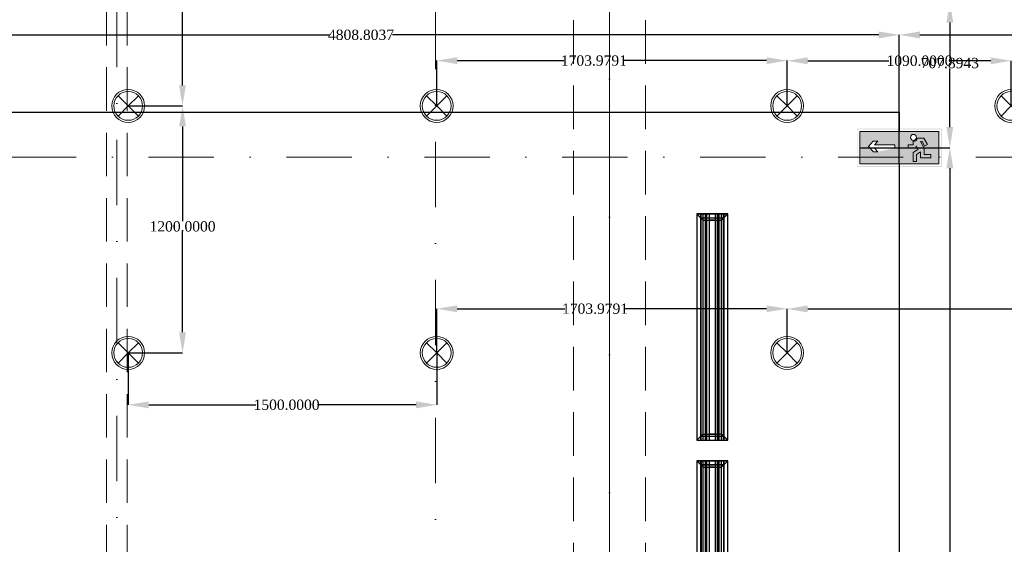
# Model space of a CAD drawing. Header units: millimetres. Extents: x 0 to 88385, y 0 to 41127.
# Tile 225 of 244: x 76364 to 81152, y 33678 to 36227. Entities that reach past the tile are written whole.
import ezdxf
from ezdxf import colors
from ezdxf.entities.mleader import LeaderData, LeaderLine
from ezdxf.enums import TextEntityAlignment as Align
from ezdxf.math import Vec2, Vec3

# ---------------------------------------------------------------- set-up
doc = ezdxf.new("R2010")
doc.units = ezdxf.units.MM
doc.header["$MEASUREMENT"] = 0
doc.linetypes.add('Dot & Dashed', pattern=[670.277762, 317.5, -176.388889, 0, -176.388874])
doc.linetypes.add('Hidden', pattern=[317.5, 211.666667, -105.833333])
for name, color, linetype in [('- ავარიული განათება', 7, 'Continuous'), ('- განათება', 7, 'Continuous'), ('- მექანიკური ნაწილი', 7, 'Continuous'), ('Edges', 7, 'Continuous'), ('Marker - Section', 7, 'Continuous'), ('New_Structural - Bearing', 7, 'Continuous'), ('Structural - Bearing', 7, 'Continuous'), ('Structural - Grid', 7, 'Continuous')]:
    doc.layers.add(name, color=color, linetype=linetype)
for name, color, linetype, lineweight, true_color in [('Marker - Section_Pen_No__108', 7, 'Continuous', 13, 0xfd8379), ('New_Interior - Lamp_Pen_No__77', 7, 'Continuous', 20, 0xffeb28), ('New_Structural - Bearing_Pen_No__102', 7, 'Continuous', 13, 0xcccccc), ('Structural - Bearing_Pen_No__81', 7, 'Continuous', 20, 0x6a6a6a), ('Structural - Grid_Pen_No__81', 7, 'Continuous', 20, 0x6a6a6a)]:
    doc.layers.add(name, color=color, linetype=linetype, lineweight=lineweight, true_color=true_color)
doc.styles.add('CT', font='ARIALN.TTF', dxfattribs={"height": 200})
doc.styles.add('GENERATED_STYLE_2', font='txt')
doc.styles.get("Standard").update_dxf_attribs({"font": 'sylfaen.ttf'})
doc.dimstyles.get("Standard").update_dxf_attribs({"dimtxt": 0.18, "dimasz": 0.18, "dimexe": 0.18, "dimexo": 0.0625, "dimgap": 0.09, "dimtad": 0, "dimtih": 1, "dimtoh": 1, "dimdec": 4, "dimzin": 0, "dimdsep": 46, "dimtxsty": 'Standard', "dimcen": 0.09, "dimadec": 0, "dimazin": 0, "dimtfac": 1, "dimtdec": 4, "dimtofl": 0, "dimtmove": 0, "dimatfit": 3, "dimfxl": 1, "dimtolj": 1, "dimtzin": 0, "dimarcsym": 0})

# ---------------------------------------------------------------- blocks, each defined once
blk = doc.blocks.new('Standard grid marker_2')
at = {"layer": 'Structural - Grid_Pen_No__81', "color": 251, "linetype": 'Continuous', "lineweight": 20, "true_color": 0x6a6a6a}
blk.add_line((1000, 0), (27734.9, 0), dxfattribs=at)
at = {"layer": 'Structural - Grid_Pen_No__81', "color": 251, "lineweight": 20, "true_color": 0x6a6a6a, "style": 'GENERATED_STYLE_2'}
for tag, p in [('AC_MarkerText_1_0', (-1.5, -46.7)), ('AC_MarkerText_1_1', (28933.4, -46.7))]:
    blk.add_attdef(tag, text='', height=100, rotation=270, dxfattribs=at).set_placement(p, align=Align.TOP_CENTER)
blk = doc.blocks.new('Beam_2', base_point=(-5008.8, 14663))
at = {"layer": 'Structural - Bearing_Pen_No__81', "color": 251, "linetype": 'Dot & Dashed', "lineweight": 20, "true_color": 0x6a6a6a}
blk.add_line((-5008.8, 14663), (-5008.8, 39096.2), dxfattribs=at)
at = {"layer": 'Structural - Bearing_Pen_No__81', "color": 251, "linetype": 'Hidden', "lineweight": 20, "true_color": 0x6a6a6a}
for p, q in [((-5183.8, 32838), (-5183.8, 38888)), ((-4833.8, 32838), (-4833.8, 38888))]:
    blk.add_line(p, q, dxfattribs=at)
blk = doc.blocks.new('Beam_18', base_point=(-7404.5, 36313))
at = {"layer": 'New_Structural - Bearing_Pen_No__102', "color": 254, "linetype": 'Hidden', "lineweight": 13, "true_color": 0xcccccc}
for p, q in [((-7454.5, 36313), (-7454.5, 32797.8)), ((-7454.5, 36313), (-7354.5, 36313)), ((-7354.5, 36313), (-7354.5, 32797.8)), ((-7454.5, 32797.8), (-7354.5, 32797.8))]:
    blk.add_line(p, q, dxfattribs=at)
at = {"layer": 'New_Structural - Bearing_Pen_No__102', "color": 254, "linetype": 'Dot & Dashed', "lineweight": 13, "true_color": 0xcccccc}
blk.add_line((-7404.5, 36313), (-7404.5, 32797.8), dxfattribs=at)
blk = doc.blocks.new('Cutting Plane_1', base_point=(-5853.8, 11703.1))
at = {"layer": 'Marker - Section_Pen_No__108', "color": 11, "linetype": 'Dot & Dashed', "lineweight": 13, "true_color": 0xfd8379}
blk.add_line((-5853.8, 11853.1), (-5853.8, 40288), dxfattribs=at)
blk = doc.blocks.new('Cutting Plane_2', base_point=(3944.3, 35559.3))
at = {"layer": 'Marker - Section_Pen_No__108', "color": 11, "linetype": 'Dot & Dashed', "lineweight": 13, "true_color": 0xfd8379}
blk.add_line((3794.3, 35559.3), (-19947.3, 35559.3), dxfattribs=at)
blk = doc.blocks.new('lineardiffplan')
at = {"layer": 'Edges'}
for p, q in [((392.8, 274.9), (392.8, 274.6)), ((393.1, 274.9), (392.8, 274.9)), ((422.8, 244.9), (392.8, 274.9)), ((392.8, 274.6), (392.9, 274.5)), ((392.9, 125.2), (392.9, 274.5)), ((412.4, 255), (392.9, 274.5)), ((1492.8, 255.3), (392.9, 255.3)), ((392.9, 254.9), (1492.8, 254.9)), ((392.9, 244.9), (1492.8, 244.9)), ((393.1, 274.9), (393.2, 274.8)), ((393.2, 274.8), (412.7, 255.3)), ((412.4, 144.7), (412.4, 255)), ((412.8, 254.6), (412.4, 255)), ((412.7, 255.3), (413.1, 254.9)), ((412.8, 145.1), (412.8, 254.6)), ((412.8, 254.6), (422.8, 244.6)), ((413.1, 254.9), (423.1, 244.9)), ((422.8, 244.6), (422.8, 244.9)), ((422.8, 244.9), (423.1, 244.9)), ((422.8, 244.6), (422.8, 244.6)), ((422.8, 244.6), (422.8, 233.2)), ((423.1, 244.9), (423.1, 244.9)), ((1472.5, 254.9), (1462.5, 244.9)), ((1462.5, 244.9), (1462.5, 244.9)), ((1462.5, 244.9), (1462.8, 244.9)), ((1462.8, 244.9), (1492.8, 274.9)), ((1462.8, 244.9), (1462.9, 244.6)), ((1462.8, 244.5), (1462.9, 244.6)), ((1462.8, 233.2), (1462.8, 244.5)), ((1462.9, 244.6), (1472.8, 254.5)), ((1472.9, 255.3), (1472.5, 254.9)), ((1472.8, 254.5), (1473.2, 254.9)), ((1472.8, 254.5), (1472.8, 145.3)), ((1472.9, 255.3), (1492.4, 274.8)), ((1473.2, 254.9), (1492.8, 274.5)), ((1473.2, 144.9), (1473.2, 254.9)), ((1492.4, 274.8), (1492.5, 274.9)), ((1492.8, 274.9), (1492.5, 274.9)), ((1492.8, 274.5), (1492.8, 274.9)), ((1492.8, 274.5), (1492.8, 274.5)), ((1492.8, 125.4), (1492.8, 274.5)), ((392.9, 233.2), (1492.8, 233.2)), ((392.9, 233), (1492.8, 233)), ((392.9, 226.8), (1492.8, 226.8)), ((392.9, 226.5), (1492.8, 226.5)), ((392.9, 214.9), (1492.8, 214.9)), ((1492.8, 214.8), (392.9, 214.8)), ((422.4, 214.9), (422.3, 214.9)), ((422.8, 214.9), (422.4, 214.9)), ((422.8, 233), (422.8, 233.2)), ((422.8, 226.8), (422.8, 233)), ((422.8, 226.5), (422.8, 226.8)), ((422.8, 214.9), (422.8, 226.5)), ((422.8, 184.9), (422.8, 214.9)), ((423.2, 214.9), (422.8, 214.9)), ((423.2, 214.8), (422.8, 214.9)), ((423.2, 214.8), (423.2, 214.9)), ((423.2, 214.8), (423.2, 184.9)), ((1462.8, 214.9), (1462.4, 214.9)), ((1462.4, 214.9), (1462.4, 214.8)), ((1462.8, 214.9), (1462.4, 214.8)), ((1462.4, 184.9), (1462.4, 214.8)), ((1462.8, 233), (1462.8, 233.2)), ((1462.8, 226.8), (1462.8, 233)), ((1462.8, 226.5), (1462.8, 226.8)), ((1462.8, 214.9), (1462.8, 226.5)), ((1462.8, 214.9), (1462.8, 184.9)), ((1462.8, 214.9), (1463.2, 214.9)), ((1463.2, 214.9), (1463.3, 214.9)), ((392.8, 124.9), (422.8, 154.9)), ((1492.8, 184.9), (392.9, 184.9)), ((392.9, 173.2), (1492.8, 173.2)), ((392.9, 173), (1492.8, 173)), ((392.9, 166.8), (1492.8, 166.8)), ((392.9, 166.5), (1492.8, 166.5)), ((392.9, 154.9), (1492.8, 154.9)), ((1492.8, 144.9), (392.9, 144.9)), ((392.9, 125.2), (412.4, 144.7)), ((392.9, 144.5), (1492.8, 144.5)), ((412.7, 144.5), (393.2, 124.9)), ((412.8, 145.1), (412.4, 144.7)), ((412.7, 144.5), (413.1, 144.9)), ((412.8, 145.1), (422.8, 155.1)), ((423.1, 154.8), (413.1, 144.9)), ((422.4, 184.9), (422.3, 184.9)), ((422.8, 184.9), (422.4, 184.9)), ((422.8, 184.9), (423.2, 184.9)), ((422.8, 173.2), (422.8, 184.9)), ((422.8, 173), (422.8, 173.2)), ((422.8, 173), (422.8, 166.8)), ((422.8, 166.5), (422.8, 166.8)), ((422.8, 155.1), (422.8, 166.5)), ((422.8, 154.9), (422.8, 155.1)), ((422.8, 155.1), (422.8, 155.1)), ((423.1, 154.8), (422.8, 154.9)), ((423.1, 154.8), (423.1, 154.9)), ((1462.4, 184.9), (1462.8, 184.9)), ((1462.5, 154.8), (1462.4, 154.9)), ((1462.8, 154.9), (1462.5, 154.8)), ((1462.5, 154.8), (1472.4, 144.9)), ((1462.8, 173.2), (1462.8, 184.9)), ((1463.2, 184.9), (1462.8, 184.9)), ((1462.8, 173), (1462.8, 173.2)), ((1462.8, 166.8), (1462.8, 173)), ((1462.8, 166.5), (1462.8, 166.8)), ((1462.8, 155.3), (1462.8, 166.5)), ((1462.9, 155.2), (1462.8, 155.3)), ((1462.9, 155.2), (1462.8, 154.9)), ((1462.8, 154.9), (1492.8, 124.9)), ((1472.8, 145.3), (1462.9, 155.2)), ((1463.2, 184.9), (1463.3, 184.9)), ((1472.4, 144.9), (1472.8, 144.5)), ((1473.2, 144.9), (1472.8, 145.3)), ((1472.8, 144.5), (1492.4, 124.9)), ((1473.2, 144.9), (1492.8, 125.4)), ((392.9, 125.2), (392.8, 125.1)), ((392.8, 125.1), (392.8, 124.9)), ((392.8, 124.9), (393.1, 124.9)), ((393.2, 124.9), (393.1, 124.9)), ((1492.4, 124.9), (1492.8, 124.9)), ((1492.4, 124.9), (1492.4, 124.9)), ((1492.8, 125.3), (1492.8, 125.4)), ((1492.8, 124.9), (1492.8, 125.3))]:
    blk.add_line(p, q, dxfattribs=at)
blk.add_lwpolyline([(393.2, 274.8), (1492.8, 274.8), (1492.8, 124.9), (393.2, 124.9)], close=True, dxfattribs=at)
blk = doc.blocks.new('Recessed Spot')
at = {"layer": 'New_Interior - Lamp_Pen_No__77', "color": 2, "linetype": 'Continuous', "lineweight": 20, "true_color": 0xffeb28}
for q in [(-49.5, 49.5), (49.5, 49.5), (-49.5, -49.5), (49.5, -49.5)]:
    blk.add_line((0, 0), q, dxfattribs=at)
at = {"layer": 'New_Interior - Lamp_Pen_No__77', "color": 2, "linetype": 'Continuous', "lineweight": 20, "true_color": 0xffeb28, "flags": 128}
blk.add_lwpolyline([(80, 0, 1), (-80, 0, 1)], format="xyb", close=True, dxfattribs=at)
at = {"layer": 'New_Interior - Lamp_Pen_No__77', "color": 2, "linetype": 'Continuous', "lineweight": 20, "true_color": 0xffeb28}
blk.add_circle((0, 0), 70, dxfattribs=at)
blk = doc.blocks.new('_DotSmall')
at = {"color": 0, "linetype": 'ByBlock', "const_width": 0.5}
blk.add_lwpolyline([(-0.0625, 0, 1), (0.0625, 0, 1)], format="xyb", close=True, dxfattribs=at)
blk = doc.blocks.new('*D1248')
at = {"layer": '- განათება', "color": 0, "lineweight": -2, "transparency": 16777216}
for p, q in [((76891.6, 37008), (77155.7, 37008)), ((77155.5, 36908), (77155.5, 36452.1)), ((77155.5, 35908), (77155.5, 36400.9)), ((76891.6, 35808), (77155.7, 35808))]:
    blk.add_line(p, q, dxfattribs=at)
at = {"layer": '- განათება', "color": 0, "transparency": 16777216}
for points in [[(77138.8, 36908), (77172.2, 36908), (77155.5, 37008)], [(77138.8, 35908), (77172.2, 35908), (77155.5, 35808)]]:
    blk.add_solid(points, dxfattribs=at)
at = {"layer": 'Defpoints', "color": 0, "transparency": 16777216}
for p in [(76891.5, 37008), (76891.5, 35808), (77155.5, 35808)]:
    blk.add_point(p, dxfattribs=at)
at = {"layer": '- განათება', "color": 0, "transparency": 16777216, "insert": (77155.5, 36426.5), "char_height": 50, "attachment_point": 5}
blk.add_mtext('\\A1;{\\fSylfaen|b0|i0|c0|p18;1200.0000}', dxfattribs=at)
blk = doc.blocks.new('*D1259')
at = {"layer": '- განათება', "color": 0, "lineweight": -2, "transparency": 16777216}
for p, q in [((76891.5, 34607.9), (76891.5, 34355.3)), ((78391.5, 34607.9), (78391.5, 34355.3)), ((76991.5, 34355.5), (77512, 34355.5)), ((78291.5, 34355.5), (77811.3, 34355.5))]:
    blk.add_line(p, q, dxfattribs=at)
at = {"layer": '- განათება', "color": 0, "transparency": 16777216}
for points in [[(76991.5, 34372.2), (76991.5, 34338.8), (76891.5, 34355.5)], [(78291.5, 34372.2), (78291.5, 34338.8), (78391.5, 34355.5)]]:
    blk.add_solid(points, dxfattribs=at)
at = {"layer": 'Defpoints', "color": 0, "transparency": 16777216}
for p in [(76891.5, 34608), (78391.5, 34608), (76891.5, 34355.5)]:
    blk.add_point(p, dxfattribs=at)
at = {"layer": '- განათება', "color": 0, "transparency": 16777216, "insert": (77661.7, 34355.5), "char_height": 50, "attachment_point": 5}
blk.add_mtext('\\A1;{\\fSylfaen|b0|i0|c0|p18;1500.0000}', dxfattribs=at)
blk = doc.blocks.new('*D1258')
at = {"layer": '- განათება', "color": 0, "lineweight": -2, "transparency": 16777216}
for p, q in [((78391.5, 34608), (78391.5, 34822.5)), ((78491.5, 34822.3), (79014.8, 34822.3)), ((79995.5, 34822.3), (79308.6, 34822.3)), ((80095.5, 34608), (80095.5, 34822.5))]:
    blk.add_line(p, q, dxfattribs=at)
at = {"layer": '- განათება', "color": 0, "transparency": 16777216}
for points in [[(78491.5, 34839), (78491.5, 34805.7), (78391.5, 34822.3)], [(79995.5, 34839), (79995.5, 34805.7), (80095.5, 34822.3)]]:
    blk.add_solid(points, dxfattribs=at)
at = {"layer": 'Defpoints', "color": 0, "transparency": 16777216}
for p in [(78391.5, 34822.3), (78391.5, 34608), (80095.5, 34608)]:
    blk.add_point(p, dxfattribs=at)
at = {"layer": '- განათება', "color": 0, "transparency": 16777216, "insert": (79161.7, 34822.3), "char_height": 50, "attachment_point": 5}
blk.add_mtext('\\A1;{\\fSylfaen|b0|i0|c0|p18;1703.9791}', dxfattribs=at)
blk = doc.blocks.new('*D1261')
at = {"layer": '- განათება', "color": 0, "lineweight": -2, "transparency": 16777216}
for p, q in [((80095.5, 34608), (80095.5, 34821.7)), ((80195.5, 34821.5), (81249.9, 34821.5)), ((82791.2, 34821.5), (81554.1, 34821.5)), ((82891.2, 34602.4), (82891.2, 34821.7))]:
    blk.add_line(p, q, dxfattribs=at)
at = {"layer": '- განათება', "color": 0, "transparency": 16777216}
for points in [[(80195.5, 34838.2), (80195.5, 34804.9), (80095.5, 34821.5)], [(82791.2, 34838.2), (82791.2, 34804.9), (82891.2, 34821.5)]]:
    blk.add_solid(points, dxfattribs=at)
at = {"layer": 'Defpoints', "color": 0, "transparency": 16777216}
for p in [(80095.5, 34821.5), (80095.5, 34608), (82891.2, 34602.3)]:
    blk.add_point(p, dxfattribs=at)
at = {"layer": '- განათება', "color": 0, "transparency": 16777216, "insert": (81402, 34821.5), "char_height": 50, "attachment_point": 5}
blk.add_mtext('\\A1;{\\fSylfaen|b0|i0|c0|p18;2795.6679}', dxfattribs=at)
blk = doc.blocks.new('*D1262')
at = {"layer": '- განათება', "color": 0, "lineweight": -2, "transparency": 16777216}
for p, q in [((78391.5, 35808), (78391.5, 36028.2)), ((78491.5, 36028), (79009.1, 36028)), ((79995.5, 36028), (79302.9, 36028)), ((80095.5, 35808), (80095.5, 36028.2))]:
    blk.add_line(p, q, dxfattribs=at)
at = {"layer": '- განათება', "color": 0, "transparency": 16777216}
for points in [[(78491.5, 36044.7), (78491.5, 36011.3), (78391.5, 36028)], [(79995.5, 36044.7), (79995.5, 36011.3), (80095.5, 36028)]]:
    blk.add_solid(points, dxfattribs=at)
at = {"layer": 'Defpoints', "color": 0, "transparency": 16777216}
for p in [(78391.5, 36028), (78391.5, 35808), (80095.5, 35808)]:
    blk.add_point(p, dxfattribs=at)
at = {"layer": '- განათება', "color": 0, "transparency": 16777216, "insert": (79156, 36028), "char_height": 50, "attachment_point": 5}
blk.add_mtext('\\A1;{\\fSylfaen|b0|i0|c0|p18;1703.9791}', dxfattribs=at)
blk = doc.blocks.new('*D1263')
at = {"layer": '- განათება', "color": 0, "lineweight": -2, "transparency": 16777216}
for p, q in [((80095.5, 35808), (80095.5, 36027.4)), ((80195.5, 36027.2), (80589.6, 36027.2)), ((81085.5, 36027.2), (80888.8, 36027.2)), ((81185.5, 35808), (81185.5, 36027.4))]:
    blk.add_line(p, q, dxfattribs=at)
at = {"layer": '- განათება', "color": 0, "transparency": 16777216}
for points in [[(80195.5, 36043.9), (80195.5, 36010.5), (80095.5, 36027.2)], [(81085.5, 36043.9), (81085.5, 36010.5), (81185.5, 36027.2)]]:
    blk.add_solid(points, dxfattribs=at)
at = {"layer": 'Defpoints', "color": 0, "transparency": 16777216}
for p in [(80095.5, 36027.2), (80095.5, 35808), (81185.5, 35808)]:
    blk.add_point(p, dxfattribs=at)
at = {"layer": '- განათება', "color": 0, "transparency": 16777216, "insert": (80739.2, 36027.2), "char_height": 50, "attachment_point": 5}
blk.add_mtext('\\A1;{\\fSylfaen|b0|i0|c0|p18;1090.0000}', dxfattribs=at)
blk = doc.blocks.new('*D1266')
at = {"layer": '- განათება', "color": 0, "lineweight": -2, "transparency": 16777216}
for p, q in [((76891.6, 35808), (77156.1, 35808)), ((77155.9, 35708), (77155.9, 35248)), ((77155.9, 34708), (77155.9, 35196.7)), ((76891.6, 34608), (77156.1, 34608))]:
    blk.add_line(p, q, dxfattribs=at)
at = {"layer": '- განათება', "color": 0, "transparency": 16777216}
for points in [[(77139.2, 35708), (77172.5, 35708), (77155.9, 35808)], [(77139.2, 34708), (77172.5, 34708), (77155.9, 34608)]]:
    blk.add_solid(points, dxfattribs=at)
at = {"layer": 'Defpoints', "color": 0, "transparency": 16777216}
for p in [(76891.5, 35808), (76891.5, 34608), (77155.9, 34608)]:
    blk.add_point(p, dxfattribs=at)
at = {"layer": '- განათება', "color": 0, "transparency": 16777216, "insert": (77155.9, 35222.3), "char_height": 50, "attachment_point": 5}
blk.add_mtext('\\A1;{\\fSylfaen|b0|i0|c0|p18;1200.0000}', dxfattribs=at)
blk = doc.blocks.new('ექსიტიი')
at = {"layer": '- ავარიული განათება', "linetype": 'Continuous', "lineweight": 35}
h = blk.add_hatch(color=7, dxfattribs=at)
h.paths.add_polyline_path([(-16445, -14820), (-15391, -14820), (-15391, -14349), (-16445, -14349)])
h.paths.add_polyline_path([(-15397, -14813), (-16438, -14813), (-16438, -14356), (-15397, -14356)], flags=0)
at = {"layer": '- ავარიული განათება', "transparency": 33554687}
h = blk.add_hatch(color=3, dxfattribs=at)
h.dxf.hatch_style = 1
h.paths.add_polyline_path([(-16408, -14386), (-16408, -14785), (-15428, -14785), (-15428, -14386)])
h.paths.add_polyline_path([(-15863, -14548), (-15610, -14548), (-15650, -14505), (-15594, -14505), (-15534, -14570), (-15597, -14635), (-15652, -14635), (-15863, -14593)], flags=16)
h.paths.add_polyline_path([(-16057, -14458, -1), (-16132, -14458, -1)], flags=16)
h.paths.add_polyline_path([(-16126, -14561), (-16141, -14593), (-16126, -14593)], flags=16)
at = {"layer": '- ავარიული განათება', "color": 7, "linetype": 'Continuous', "lineweight": 13}
for p, q in [((-15428, -14386), (-16408, -14386)), ((-16408, -14386), (-16408, -14785)), ((-15428, -14785), (-15428, -14386)), ((-16223, -14469), (-16268, -14545)), ((-16268, -14545), (-16233, -14565)), ((-16233, -14565), (-16200, -14503)), ((-16180, -14509), (-16225, -14592)), ((-16142, -14469), (-16223, -14469)), ((-16200, -14503), (-16180, -14509)), ((-16150, -14610), (-16126, -14561)), ((-16126, -14561), (-16126, -14593)), ((-16092, -14548), (-16092, -14503)), ((-16029, -14548), (-16092, -14548)), ((-16029, -14593), (-16029, -14548)), ((-15610, -14548), (-15863, -14548)), ((-15863, -14548), (-15863, -14593)), ((-15594, -14505), (-15650, -14505)), ((-15650, -14505), (-15610, -14548)), ((-15534, -14570), (-15594, -14505)), ((-16225, -14670), (-16310, -14670)), ((-16310, -14670), (-16310, -14712)), ((-16225, -14592), (-16225, -14670)), ((-16181, -14712), (-16181, -14638)), ((-16181, -14638), (-16133, -14671)), ((-16089, -14647), (-16150, -14610)), ((-16133, -14671), (-16133, -14758)), ((-16126, -14593), (-16029, -14593)), ((-16089, -14758), (-16089, -14647)), ((-15863, -14593), (-15611, -14593)), ((-15611, -14593), (-15652, -14635)), ((-15652, -14635), (-15597, -14635)), ((-15597, -14635), (-15534, -14570)), ((-16408, -14785), (-15428, -14785)), ((-16310, -14712), (-16181, -14712)), ((-16133, -14758), (-16089, -14758))]:
    blk.add_line(p, q, dxfattribs=at)
for centre, start, end in [((-16094, -14458), 360, 180), ((-16104, -14468), 181.7955, 289.0684), ((-16094, -14458), 180, 0)]:
    blk.add_arc(centre, 37.2, start, end, dxfattribs=at)
blk = doc.blocks.new('*D1395')
at = {"layer": '- ავარიული განათება', "color": 0, "lineweight": -2, "transparency": 16777216}
for p, q in [((80449.3, 35604.8), (80886.8, 35604.8)), ((80886.6, 35504.8), (80886.6, 31470.7)), ((80886.6, 27338.5), (80886.6, 31419.4)), ((80563.1, 27238.5), (80886.8, 27238.5))]:
    blk.add_line(p, q, dxfattribs=at)
at = {"layer": '- ავარიული განათება', "color": 0, "transparency": 16777216}
for points in [[(80869.9, 35504.8), (80903.3, 35504.8), (80886.6, 35604.8)], [(80869.9, 27338.5), (80903.3, 27338.5), (80886.6, 27238.5)]]:
    blk.add_solid(points, dxfattribs=at)
at = {"layer": 'Defpoints', "color": 0, "transparency": 16777216}
for p in [(80449.2, 35604.8), (80886.6, 35604.8), (80563, 27238.5)]:
    blk.add_point(p, dxfattribs=at)
at = {"layer": '- ავარიული განათება', "color": 0, "transparency": 16777216, "insert": (80886.6, 31445), "char_height": 50, "attachment_point": 5}
blk.add_mtext('\\A1;{\\fSylfaen|b0|i0|c0|p18;8366.2481}', dxfattribs=at)
blk = doc.blocks.new('*D1397')
at = {"layer": '- ავარიული განათება', "color": 0, "lineweight": -2, "transparency": 16777216}
for p, q in [((81113.9, 36313), (80886.4, 36313)), ((80886.6, 36213), (80886.6, 36041.5)), ((80886.6, 35705.1), (80886.6, 35990.2)), ((80449.3, 35605.1), (80886.8, 35605.1))]:
    blk.add_line(p, q, dxfattribs=at)
at = {"layer": '- ავარიული განათება', "color": 0, "transparency": 16777216}
for points in [[(80869.9, 36213), (80903.3, 36213), (80886.6, 36313)], [(80869.9, 35705.1), (80903.3, 35705.1), (80886.6, 35605.1)]]:
    blk.add_solid(points, dxfattribs=at)
at = {"layer": 'Defpoints', "color": 0, "transparency": 16777216}
for p in [(80886.6, 36313), (81114, 36313), (80449.2, 35605.1)]:
    blk.add_point(p, dxfattribs=at)
at = {"layer": '- ავარიული განათება', "color": 0, "transparency": 16777216, "insert": (80886.6, 36015.9), "char_height": 50, "attachment_point": 5}
blk.add_mtext('\\A1;{\\fSylfaen|b0|i0|c0|p18;707.8943}', dxfattribs=at)
blk = doc.blocks.new('*D1398')
at = {"layer": '- ავარიული განათება', "color": 0, "lineweight": -2, "transparency": 16777216}
for p, q in [((80641, 35527.2), (80641, 36153.2)), ((80741, 36153), (82772.2, 36153)), ((85256.5, 36153), (83077.8, 36153)), ((85356.5, 35387.1), (85356.5, 36153.2))]:
    blk.add_line(p, q, dxfattribs=at)
at = {"layer": '- ავარიული განათება', "color": 0, "transparency": 16777216}
for points in [[(80741, 36169.7), (80741, 36136.3), (80641, 36153)], [(85256.5, 36169.7), (85256.5, 36136.3), (85356.5, 36153)]]:
    blk.add_solid(points, dxfattribs=at)
at = {"layer": 'Defpoints', "color": 0, "transparency": 16777216}
for p in [(80641, 36153), (80641, 35527.1), (85356.5, 35387.1)]:
    blk.add_point(p, dxfattribs=at)
at = {"layer": '- ავარიული განათება', "color": 0, "transparency": 16777216, "insert": (82925, 36153), "char_height": 50, "attachment_point": 5}
blk.add_mtext('\\A1;{\\fSylfaen|b0|i0|c0|p18;4715.5104}', dxfattribs=at)
blk = doc.blocks.new('*D1399')
at = {"layer": '- ავარიული განათება', "color": 0, "lineweight": -2, "transparency": 16777216}
for p, q in [((75832.2, 35969.7), (75832.2, 36153.2)), ((75932.2, 36153), (77871.2, 36153)), ((80541, 36153), (78176, 36153)), ((80641, 35527.2), (80641, 36153.2))]:
    blk.add_line(p, q, dxfattribs=at)
at = {"layer": '- ავარიული განათება', "color": 0, "transparency": 16777216}
for points in [[(75932.2, 36169.7), (75932.2, 36136.3), (75832.2, 36153)], [(80541, 36169.7), (80541, 36136.3), (80641, 36153)]]:
    blk.add_solid(points, dxfattribs=at)
at = {"layer": 'Defpoints', "color": 0, "transparency": 16777216}
for p in [(75832.2, 36153), (75832.2, 35969.7), (80641, 35527.1)]:
    blk.add_point(p, dxfattribs=at)
at = {"layer": '- ავარიული განათება', "color": 0, "transparency": 16777216, "insert": (78023.6, 36153), "char_height": 50, "attachment_point": 5}
blk.add_mtext('\\A1;{\\fSylfaen|b0|i0|c0|p18;4808.8037}', dxfattribs=at)
blk = doc.blocks.new('*D1400')
at = {"layer": '- ავარიული განათება', "color": 0, "lineweight": -2, "transparency": 16777216}
for p, q in [((75832.2, 35988.5), (75832.2, 36619.7)), ((75932.2, 36619.5), (76617.5, 36619.5)), ((77358.2, 36619.5), (76917.5, 36619.5)), ((77458.2, 36323), (77458.2, 36619.7))]:
    blk.add_line(p, q, dxfattribs=at)
at = {"layer": '- ავარიული განათება', "color": 0, "transparency": 16777216}
for points in [[(75932.2, 36636.2), (75932.2, 36602.8), (75832.2, 36619.5)], [(77358.2, 36636.2), (77358.2, 36602.8), (77458.2, 36619.5)]]:
    blk.add_solid(points, dxfattribs=at)
at = {"layer": 'Defpoints', "color": 0, "transparency": 16777216}
for p in [(77458.2, 36619.5), (77458.2, 36323), (75832.2, 35988.4)]:
    blk.add_point(p, dxfattribs=at)
at = {"layer": '- ავარიული განათება', "color": 0, "transparency": 16777216, "insert": (76767.5, 36619.5), "char_height": 50, "attachment_point": 5}
blk.add_mtext('\\A1;{\\fSylfaen|b0|i0|c0|p18;1626.0394}', dxfattribs=at)

msp = doc.modelspace()

# ---------------------------------------------------------------- block references
at = {"layer": '- განათება', "color": 2, "linetype": 'Continuous', "lineweight": 20, "true_color": 0xffeb28, "zscale": 1000}
for p in [(76891.5059, 35807.98097), (80095.48505, 35807.98097), (81185.48505, 35807.98097)]:
    msp.add_blockref('Recessed Spot', p, dxfattribs=at)
at = {"layer": 'Marker - Section', "color": 11, "lineweight": 13, "true_color": 0xfd8379}
msp.add_blockref('Cutting Plane_1', (78386.51223, 11703.05519), dxfattribs=at)
at = {"layer": 'New_Structural - Bearing', "color": 254, "lineweight": 13, "true_color": 0xcccccc}
msp.add_blockref('Beam_18', (76835.838, 36312.98097), dxfattribs=at)
at = {"layer": 'Structural - Bearing', "color": 251, "lineweight": 20, "true_color": 0x6a6a6a}
msp.add_blockref('Beam_2', (79231.5059, 14662.98097), dxfattribs=at)
at = {"layer": 'Structural - Grid', "color": 8, "linetype": 'Continuous', "lineweight": 15, "zscale": 1000, "rotation": 90}
msp.add_blockref('Standard grid marker_2', (79231.5059, 11703.05519), dxfattribs=at)

# ---------------------------------------------------------------- dimensions: what is measured, and where the dimension line sits
at = {"layer": '- ავარიული განათება', "color": 1}
dim = msp.add_linear_dim(base=(77458.23115, 36619.5), p1=(75832.19179, 35988.3959), p2=(77458.23115, 36322.98097), text='{\\fSylfaen|b0|i0|c0|p18;<>}', dimstyle='Standard', override={"dimtxt": 50, "dimasz": 100}, dxfattribs=at)
dim.commit()
dim.dimension.update_dxf_attribs({"geometry": '*D1400', "text_midpoint": (76767.5, 36619.5), "dimtype": 160})
at = {"layer": '- განათება', "color": 1}
for base, p1, p2, angle, picture, middle in [((77155.5, 35807.98097), (76891.5059, 37007.98097), (76891.5059, 35807.98097), 270, '*D1248', (77155.5, 36426.5)), ((80095.48505, 36027.21622), (81185.48505, 35807.98097), (80095.48505, 35807.98097), 180, '*D1263', (80739.18185, 36027.21622))]:
    dim = msp.add_linear_dim(base=base, p1=p1, p2=p2, angle=angle, text='{\\fSylfaen|b0|i0|c0|p18;<>}', dimstyle='Standard', override={"dimtxt": 50, "dimasz": 100}, dxfattribs=at)
    dim.commit()
    dim.dimension.update_dxf_attribs({"geometry": picture, "text_midpoint": middle, "dimtype": 160})

# ---------------------------------------------------------------- next in the draw order: block references
at = {"layer": '- განათება', "color": 2, "linetype": 'Continuous', "lineweight": 20, "true_color": 0xffeb28, "zscale": 1000}
msp.add_blockref('Recessed Spot', (78391.5059, 35807.98097), dxfattribs=at)
at = {"layer": 'Marker - Section', "color": 11, "lineweight": 13, "true_color": 0xfd8379}
msp.add_blockref('Cutting Plane_2', (88184.57817, 35559.29591), dxfattribs=at)

# ---------------------------------------------------------------- next in the draw order: dimensions: what is measured, and where the dimension line sits
at = {"layer": '- განათება', "color": 1}
dim = msp.add_linear_dim(base=(78391.5059, 36028), p1=(80095.485046, 35807.98097), p2=(78391.5059, 35807.98097), angle=180, text='{\\fSylfaen|b0|i0|c0|p18;<>}', dimstyle='Standard', override={"dimtxt": 50, "dimasz": 100}, dxfattribs=at)
dim.commit()
dim.dimension.update_dxf_attribs({"geometry": '*D1262', "text_midpoint": (79156, 36028), "dimtype": 160})

# ---------------------------------------------------------------- next in the draw order: linework, layer by layer
at = {"layer": '- ავარიული განათება', "color": 3}
for points in [[(75914.93085, 35777.86925), (80640.99547, 35777.86925), (80640.99547, 35683.06746)], [(80640.99547, 35527.10583), (80640.99547, 27430.29026)]]:
    msp.add_lwpolyline(points, dxfattribs=at)

# ---------------------------------------------------------------- next in the draw order: block references
at = {"layer": '- ავარიული განათება', "xscale": -0.3911874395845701, "yscale": 0.3911874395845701, "zscale": 0.3911874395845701}
msp.add_blockref('ექსიტიი', (74414.11745, 41310.7102), dxfattribs=at)
at = {"layer": '- განათება', "color": 2, "linetype": 'Continuous', "lineweight": 20, "true_color": 0xffeb28, "zscale": 1000}
for p in [(76891.5059, 34607.98097), (78391.5059, 34607.98097), (80095.48505, 34607.98097)]:
    msp.add_blockref('Recessed Spot', p, dxfattribs=at)
at = {"layer": '- მექანიკური ნაწილი', "xscale": -1, "rotation": 270}
for p in [(79531.71999, 33790.55899), (79532.22483, 32590.4872)]:
    msp.add_blockref('lineardiffplan', p, dxfattribs=at)

# ---------------------------------------------------------------- next in the draw order: dimensions: what is measured, and where the dimension line sits
at = {"layer": '- ავარიული განათება', "color": 1}
for base, p1, p2, angle, picture, middle in [((80886.5854, 36312.98097), (80449.21437, 35605.08665), (81114, 36312.98097), 90, '*D1397', (80886.5854, 36015.86498)), ((75832.19179, 36153), (80640.99547, 35527.10583), (75832.19179, 35969.65036), 180, '*D1399', (78023.5896, 36153)), ((80640.99547, 36153), (85356.5059, 35387.07966), (80640.99547, 35527.10583), 180, '*D1398', (82925, 36153)), ((80886.5854, 35604.75724), (80563.01466, 27238.50915), (80449.21437, 35604.75724), 90, '*D1395', (80886.5854, 31445.03867))]:
    dim = msp.add_linear_dim(base=base, p1=p1, p2=p2, angle=angle, text='{\\fSylfaen|b0|i0|c0|p18;<>}', dimstyle='Standard', override={"dimtxt": 50, "dimasz": 100}, dxfattribs=at)
    dim.commit()
    dim.dimension.update_dxf_attribs({"geometry": picture, "text_midpoint": middle, "dimtype": 160})
at = {"layer": '- განათება', "color": 1}
for base, p1, p2, angle, picture, middle in [((77155.88, 34607.98097), (76891.5059, 35807.98097), (76891.5059, 34607.98097), 270, '*D1266', (77155.88, 35222.31188)), ((78391.5059, 34822.332103), (80095.485046, 34607.98097), (78391.5059, 34607.98097), 180, '*D1258', (79161.667897, 34822.332103)), ((80095.48505, 34821.54832), (82891.15294, 34602.31307), (80095.48505, 34607.98097), 180, '*D1261', (81402, 34821.54832)), ((76891.5059, 34355.5), (78391.5059, 34607.98097), (76891.5059, 34607.98097), 180, '*D1259', (77661.6679, 34355.5))]:
    dim = msp.add_linear_dim(base=base, p1=p1, p2=p2, angle=angle, text='{\\fSylfaen|b0|i0|c0|p18;<>}', dimstyle='Standard', override={"dimtxt": 50, "dimasz": 100}, dxfattribs=at)
    dim.commit()
    dim.dimension.update_dxf_attribs({"geometry": picture, "text_midpoint": middle, "dimtype": 160})

# ---------------------------------------------------------------- next in the draw order: leaders
at = {"layer": '- მექანიკური ნაწილი', "color": 7}
ml = msp.add_multileader_mtext('Standard', dxfattribs=at)
ml.set_content('{\\fSylfaen|b1|i0|c0|p18;\\C1;DB-HVAC\\C7;  \\fSylfaen|b0|i0|c0|p18;\\C1;QF-29          \\C7;N2XH-3X2.5}', color=7, style='CT')
ml.set_leader_properties()
ml.set_arrow_properties(name='DOTSMALL')
ml.build(insert=Vec2(0, 0))
ml.multileader.update_dxf_attribs({"has_dogleg": 0, "text_left_attachment_type": 6, "text_right_attachment_type": 6, "dogleg_length": 9, "arrow_head_size": 172.53719})
ctx = ml.context
ctx.base_point, ctx.char_height, ctx.arrow_head_size, ctx.landing_gap_size, ctx.plane_origin = Vec3(80399.35491, 37965.14027, -1034.70918), 171.3007828, 172.53719, 57.5124, Vec3(66422.20148, 24626.49649, -1034.70918)
ctx.left_attachment, ctx.right_attachment, ctx.text_align_type = 6, 6, 1
notes = []
notes.append((ctx, [(0, (1, 1, 0), (82410.19794, 37965.14027, -1034.70918), (-1, 0), 9, [(2, [(82165.82841, 34675.1195, -1034.70918)], 0, [])])]))
ctx.mtext.insert, ctx.mtext.width, ctx.mtext.defined_height, ctx.mtext.alignment, ctx.mtext.flow_direction = Vec3(81400.27642, 38170.7012, -1034.70918), 2531.4263669, 243.98464, 2, 5
for ctx, leaders in notes:
    for number, flags, end, landing, length, lines in leaders:
        leader = LeaderData()
        leader.index, (leader.has_last_leader_line, leader.has_dogleg_vector, leader.attachment_direction) = number, flags
        leader.last_leader_point, leader.dogleg_vector, leader.dogleg_length = Vec3(end), Vec3(landing), length
        for number, points, colour, breaks in lines:
            line = LeaderLine()
            line.index, line.vertices, line.color, line.breaks = number, Vec3.list(points), colors.encode_raw_color(colour), breaks
            leader.lines.append(line)
        ctx.leaders.append(leader)

doc.saveas('drawing.dxf')
